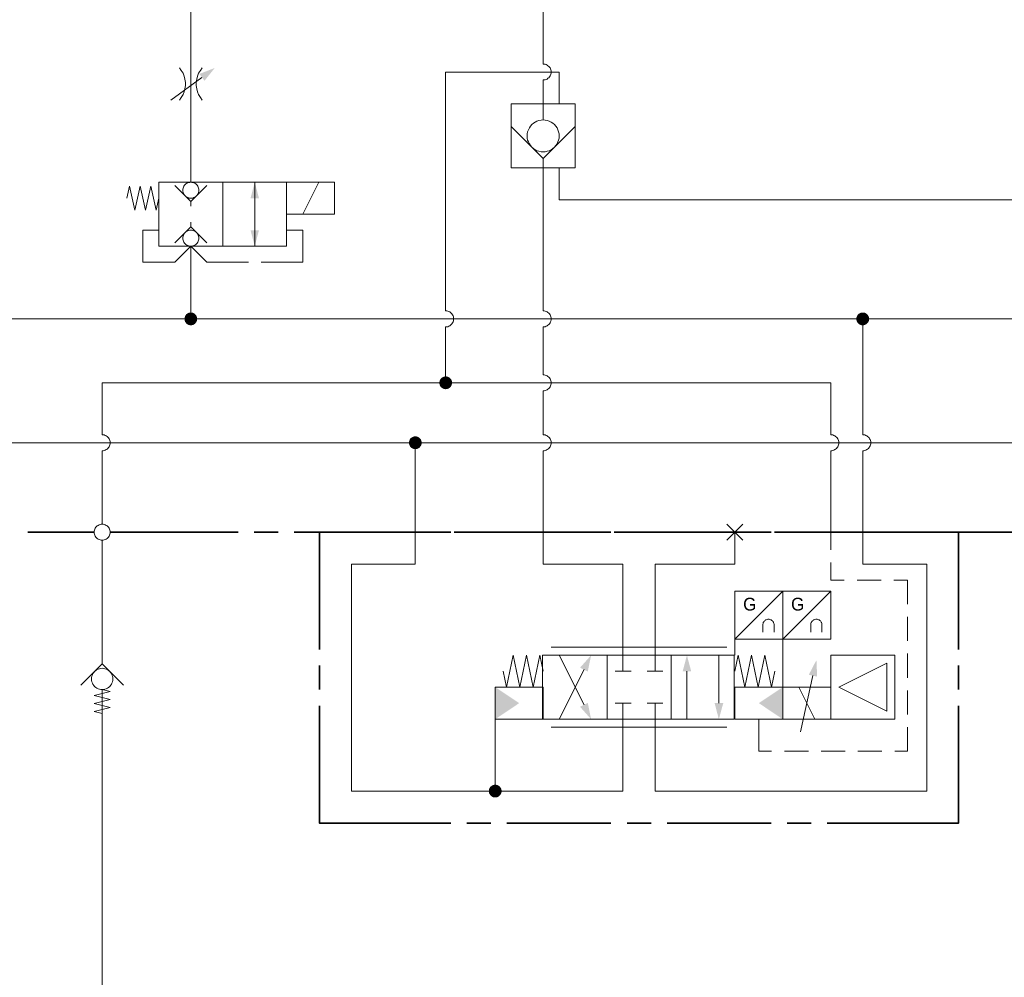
# Model space of a CAD drawing. Header units: millimetres. Extents: x 0 to 203, y 0 to 47.
# Tile 187 of 196: x 169.99 to 174.83, y 29.35 to 34.06. Entities that reach past the tile are written whole.
import ezdxf

# ---------------------------------------------------------------- set-up
doc = ezdxf.new("R2010")
doc.units = ezdxf.units.MM
for name, color, linetype in [('PDF_Geomertry', 7, 'Continuous'), ('PDF_Solid Fills', 7, 'Continuous'), ('PDF_Text', 7, 'Continuous')]:
    doc.layers.add(name, color=color, linetype=linetype)
doc.styles.add('PDF Arial', font='txt')

msp = doc.modelspace()

# ---------------------------------------------------------------- hatches: boundary and pattern name
at = {"layer": 'PDF_Solid Fills', "transparency": 33554559}
for points in [[(170.8338, 32.5868), (170.8027, 32.5868), (170.8032, 32.591)], [(170.8338, 32.5868), (170.8032, 32.591), (170.804, 32.5951)], [(170.8338, 32.5868), (170.804, 32.5951), (170.8054, 32.5985)], [(170.8338, 32.5868), (170.8054, 32.5985), (170.8068, 32.6026)], [(170.8338, 32.5868), (170.8068, 32.6026), (170.8096, 32.6063)], [(170.8338, 32.5868), (170.8096, 32.6063), (170.8115, 32.609)], [(170.8338, 32.5868), (170.8115, 32.609), (170.8152, 32.6118)], [(170.8338, 32.5868), (170.8152, 32.6118), (170.8185, 32.6138)], [(170.8338, 32.5868), (170.8185, 32.6138), (170.8221, 32.616)], [(170.8338, 32.5868), (170.8221, 32.616), (170.8263, 32.6174)], [(170.8338, 32.5868), (170.8263, 32.6174), (170.8304, 32.6179)], [(170.8338, 32.5868), (170.8304, 32.6179), (170.8338, 32.6179)], [(170.8338, 32.5868), (170.8379, 32.6179), (170.8421, 32.6174)], [(170.8338, 32.5868), (170.8338, 32.6179), (170.8379, 32.6179)], [(170.8338, 32.5868), (170.8421, 32.6174), (170.8463, 32.616)], [(170.8338, 32.5868), (170.8463, 32.616), (170.8499, 32.6138)], [(170.8338, 32.5868), (170.8499, 32.6138), (170.8532, 32.6118)], [(170.8338, 32.5868), (170.8532, 32.6118), (170.856, 32.609)], [(170.8338, 32.5868), (170.856, 32.609), (170.8588, 32.6063)], [(170.8338, 32.5868), (170.8588, 32.6063), (170.8615, 32.6026)], [(170.8338, 32.5868), (170.8615, 32.6026), (170.8629, 32.5985)], [(170.8338, 32.5868), (170.8629, 32.5985), (170.8643, 32.5951)], [(170.8338, 32.5868), (170.8643, 32.5951), (170.8652, 32.591)], [(170.8338, 32.5868), (170.8652, 32.591), (170.8657, 32.5868)], [(174.1388, 32.5868), (174.1074, 32.591), (174.1082, 32.5951)], [(174.1388, 32.5868), (174.1074, 32.5868), (174.1074, 32.591)], [(174.1388, 32.5868), (174.1082, 32.5951), (174.1096, 32.5985)], [(174.1388, 32.5868), (174.1096, 32.5985), (174.1115, 32.6026)], [(174.1388, 32.5868), (174.1115, 32.6026), (174.1138, 32.6063)], [(174.1388, 32.5868), (174.1138, 32.6063), (174.1165, 32.609)], [(174.1388, 32.5868), (174.1165, 32.609), (174.1193, 32.6118)], [(174.1388, 32.5868), (174.1193, 32.6118), (174.1227, 32.6138)], [(174.1388, 32.5868), (174.1227, 32.6138), (174.1268, 32.616)], [(174.1388, 32.5868), (174.1268, 32.616), (174.1304, 32.6174)], [(174.1388, 32.5868), (174.1304, 32.6174), (174.1346, 32.6179)], [(174.1388, 32.5868), (174.1346, 32.6179), (174.1388, 32.6179)], [(174.1388, 32.5868), (174.1429, 32.6179), (174.1471, 32.6174)], [(174.1388, 32.5868), (174.1388, 32.6179), (174.1429, 32.6179)], [(174.1388, 32.5868), (174.1471, 32.6174), (174.1504, 32.616)], [(174.1388, 32.5868), (174.1504, 32.616), (174.1546, 32.6138)], [(174.1388, 32.5868), (174.1546, 32.6138), (174.1574, 32.6118)], [(174.1388, 32.5868), (174.1574, 32.6118), (174.161, 32.609)], [(174.1388, 32.5868), (174.161, 32.609), (174.1638, 32.6063)], [(174.1388, 32.5868), (174.1638, 32.6063), (174.1657, 32.6026)], [(174.1388, 32.5868), (174.1657, 32.6026), (174.1679, 32.5985)], [(174.1388, 32.5868), (174.1679, 32.5985), (174.1693, 32.5951)], [(174.1388, 32.5868), (174.1693, 32.5951), (174.1699, 32.591)], [(174.1388, 32.5868), (174.1699, 32.591), (174.1699, 32.5868)], [(170.8338, 32.5868), (170.8032, 32.5826), (170.8027, 32.5868)], [(170.8338, 32.5868), (170.804, 32.5785), (170.8032, 32.5826)], [(170.8338, 32.5868), (170.8054, 32.5749), (170.804, 32.5785)], [(170.8338, 32.5868), (170.8068, 32.5707), (170.8054, 32.5749)], [(170.8338, 32.5868), (170.8096, 32.5679), (170.8068, 32.5707)], [(170.8338, 32.5868), (170.8115, 32.5646), (170.8096, 32.5679)], [(170.8338, 32.5868), (170.8152, 32.5618), (170.8115, 32.5646)], [(170.8338, 32.5868), (170.8185, 32.5596), (170.8152, 32.5618)], [(170.8338, 32.5868), (170.8221, 32.5576), (170.8185, 32.5596)], [(170.8338, 32.5868), (170.8263, 32.5563), (170.8221, 32.5576)], [(170.8338, 32.5868), (170.8304, 32.5554), (170.8263, 32.5563)], [(170.8338, 32.5868), (170.8338, 32.5554), (170.8304, 32.5554)], [(170.8338, 32.5868), (170.8379, 32.5554), (170.8338, 32.5554)], [(170.8338, 32.5868), (170.8421, 32.5563), (170.8379, 32.5554)], [(170.8338, 32.5868), (170.8463, 32.5576), (170.8421, 32.5563)], [(170.8338, 32.5868), (170.8499, 32.5596), (170.8463, 32.5576)], [(170.8338, 32.5868), (170.8532, 32.5618), (170.8499, 32.5596)], [(170.8338, 32.5868), (170.856, 32.5646), (170.8532, 32.5618)], [(170.8338, 32.5868), (170.8588, 32.5679), (170.856, 32.5646)], [(170.8338, 32.5868), (170.8615, 32.5707), (170.8588, 32.5679)], [(170.8338, 32.5868), (170.8629, 32.5749), (170.8615, 32.5707)], [(170.8338, 32.5868), (170.8643, 32.5785), (170.8629, 32.5749)], [(170.8338, 32.5868), (170.8652, 32.5826), (170.8643, 32.5785)], [(170.8338, 32.5868), (170.8657, 32.5868), (170.8652, 32.5826)], [(174.1388, 32.5868), (174.1074, 32.5826), (174.1074, 32.5868)], [(174.1388, 32.5868), (174.1082, 32.5785), (174.1074, 32.5826)], [(174.1388, 32.5868), (174.1096, 32.5749), (174.1082, 32.5785)], [(174.1388, 32.5868), (174.1115, 32.5707), (174.1096, 32.5749)], [(174.1388, 32.5868), (174.1138, 32.5679), (174.1115, 32.5707)], [(174.1388, 32.5868), (174.1165, 32.5646), (174.1138, 32.5679)], [(174.1388, 32.5868), (174.1193, 32.5618), (174.1165, 32.5646)], [(174.1388, 32.5868), (174.1227, 32.5596), (174.1193, 32.5618)], [(174.1388, 32.5868), (174.1268, 32.5576), (174.1227, 32.5596)], [(174.1388, 32.5868), (174.1304, 32.5563), (174.1268, 32.5576)], [(174.1388, 32.5868), (174.1346, 32.5554), (174.1304, 32.5563)], [(174.1388, 32.5868), (174.1388, 32.5554), (174.1346, 32.5554)], [(174.1388, 32.5868), (174.1429, 32.5554), (174.1388, 32.5554)], [(174.1388, 32.5868), (174.1471, 32.5563), (174.1429, 32.5554)], [(174.1388, 32.5868), (174.1504, 32.5576), (174.1471, 32.5563)], [(174.1388, 32.5868), (174.1546, 32.5596), (174.1504, 32.5576)], [(174.1388, 32.5868), (174.1574, 32.5618), (174.1546, 32.5596)], [(174.1388, 32.5868), (174.161, 32.5646), (174.1574, 32.5618)], [(174.1388, 32.5868), (174.1638, 32.5679), (174.161, 32.5646)], [(174.1388, 32.5868), (174.1657, 32.5707), (174.1638, 32.5679)], [(174.1388, 32.5868), (174.1679, 32.5749), (174.1657, 32.5707)], [(174.1388, 32.5868), (174.1693, 32.5785), (174.1679, 32.5749)], [(174.1388, 32.5868), (174.1699, 32.5826), (174.1693, 32.5785)], [(174.1388, 32.5868), (174.1699, 32.5868), (174.1699, 32.5826)], [(172.0874, 32.2721), (172.0685, 32.2971), (172.0721, 32.2999)], [(172.0874, 32.2721), (172.0721, 32.2999), (172.0754, 32.3013)], [(172.0874, 32.2721), (172.0754, 32.3013), (172.0796, 32.3026)], [(172.0874, 32.2721), (172.0796, 32.3026), (172.0832, 32.3035)], [(172.0874, 32.2721), (172.0832, 32.3035), (172.0874, 32.304)], [(172.0874, 32.2721), (172.0874, 32.304), (172.0915, 32.3035)], [(172.0874, 32.2721), (172.0915, 32.3035), (172.0957, 32.3026)], [(172.0874, 32.2721), (172.0957, 32.3026), (172.0999, 32.3013)], [(172.0874, 32.2721), (172.0999, 32.3013), (172.1032, 32.2999)], [(172.0874, 32.2721), (172.1032, 32.2999), (172.1068, 32.2971)], [(172.0874, 32.2721), (172.056, 32.2721), (172.0568, 32.2763)], [(172.0874, 32.2721), (172.0568, 32.2687), (172.056, 32.2721)], [(172.0874, 32.2721), (172.0568, 32.2763), (172.0574, 32.2804)], [(172.0874, 32.2721), (172.0574, 32.2646), (172.0568, 32.2687)], [(172.0874, 32.2721), (172.0574, 32.2804), (172.0588, 32.2846)], [(172.0874, 32.2721), (172.0588, 32.2604), (172.0574, 32.2646)], [(172.0874, 32.2721), (172.0588, 32.2846), (172.0602, 32.2882)], [(172.0874, 32.2721), (172.0602, 32.2568), (172.0588, 32.2604)], [(172.0874, 32.2721), (172.0602, 32.2882), (172.0624, 32.2915)], [(172.0874, 32.2721), (172.0624, 32.2535), (172.0602, 32.2568)], [(172.0874, 32.2721), (172.0624, 32.2915), (172.0652, 32.2943)], [(172.0874, 32.2721), (172.0652, 32.2499), (172.0624, 32.2535)], [(172.0874, 32.2721), (172.0652, 32.2943), (172.0685, 32.2971)], [(172.0874, 32.2721), (172.0685, 32.2479), (172.0652, 32.2499)], [(172.0874, 32.2721), (172.0721, 32.2451), (172.0685, 32.2479)], [(172.0874, 32.2721), (172.0754, 32.2437), (172.0721, 32.2451)], [(172.0874, 32.2721), (172.0796, 32.2424), (172.0754, 32.2437)], [(172.0874, 32.2721), (172.0832, 32.2415), (172.0796, 32.2424)], [(172.0874, 32.2721), (172.0874, 32.241), (172.0832, 32.2415)], [(172.0874, 32.2721), (172.1068, 32.2971), (172.1096, 32.2943)], [(172.0874, 32.2721), (172.1096, 32.2943), (172.1124, 32.2915)], [(172.0874, 32.2721), (172.1124, 32.2915), (172.1152, 32.2882)], [(172.0874, 32.2721), (172.1152, 32.2882), (172.1165, 32.2846)], [(172.0874, 32.2721), (172.1165, 32.2846), (172.1179, 32.2804)], [(172.0874, 32.2721), (172.1179, 32.2804), (172.1185, 32.2763)], [(172.0874, 32.2721), (172.1185, 32.2763), (172.1193, 32.2721)], [(172.0874, 32.2721), (172.0915, 32.2415), (172.0874, 32.241)], [(172.0874, 32.2721), (172.0957, 32.2424), (172.0915, 32.2415)], [(172.0874, 32.2721), (172.0999, 32.2437), (172.0957, 32.2424)], [(172.0874, 32.2721), (172.1032, 32.2451), (172.0999, 32.2437)], [(172.0874, 32.2721), (172.1068, 32.2479), (172.1032, 32.2451)], [(172.0874, 32.2721), (172.1096, 32.2499), (172.1068, 32.2479)], [(172.0874, 32.2721), (172.1124, 32.2535), (172.1096, 32.2499)], [(172.0874, 32.2721), (172.1152, 32.2568), (172.1124, 32.2535)], [(172.0874, 32.2721), (172.1165, 32.2604), (172.1152, 32.2568)], [(172.0874, 32.2721), (172.1179, 32.2646), (172.1165, 32.2604)], [(172.0874, 32.2721), (172.1185, 32.2687), (172.1179, 32.2646)], [(172.0874, 32.2721), (172.1193, 32.2721), (172.1185, 32.2687)], [(171.9379, 31.9776), (171.9263, 32.0068), (171.9304, 32.0082)], [(171.9379, 31.9776), (171.9304, 32.0082), (171.9338, 32.009)], [(171.9379, 31.9776), (171.9338, 32.009), (171.9379, 32.009)], [(171.9379, 31.9776), (171.9421, 32.009), (171.9463, 32.0082)], [(171.9379, 31.9776), (171.9379, 32.009), (171.9421, 32.009)], [(171.9379, 31.9776), (171.9463, 32.0082), (171.9504, 32.0068)], [(171.9379, 31.9776), (171.9068, 31.9776), (171.9074, 31.9818)], [(171.9379, 31.9776), (171.9074, 31.9735), (171.9068, 31.9776)], [(171.9379, 31.9776), (171.9074, 31.9818), (171.9082, 31.986)], [(171.9379, 31.9776), (171.9082, 31.9693), (171.9074, 31.9735)], [(171.9379, 31.9776), (171.9082, 31.986), (171.9096, 31.9896)], [(171.9379, 31.9776), (171.9096, 31.966), (171.9082, 31.9693)], [(171.9379, 31.9776), (171.9096, 31.9896), (171.911, 31.9937)], [(171.9379, 31.9776), (171.911, 31.9618), (171.9096, 31.966)], [(171.9379, 31.9776), (171.911, 31.9937), (171.9129, 31.9971)], [(171.9379, 31.9776), (171.9129, 31.959), (171.911, 31.9618)], [(171.9379, 31.9776), (171.9129, 31.9971), (171.9157, 31.9999)], [(171.9379, 31.9776), (171.9157, 31.9554), (171.9129, 31.959)], [(171.9379, 31.9776), (171.9157, 31.9999), (171.9193, 32.0026)], [(171.9379, 31.9776), (171.9193, 31.9526), (171.9157, 31.9554)], [(171.9379, 31.9776), (171.9193, 32.0026), (171.9227, 32.0049)], [(171.9379, 31.9776), (171.9227, 31.9507), (171.9193, 31.9526)], [(171.9379, 31.9776), (171.9227, 32.0049), (171.9263, 32.0068)], [(171.9379, 31.9776), (171.9263, 31.9485), (171.9227, 31.9507)], [(171.9379, 31.9776), (171.9304, 31.9471), (171.9263, 31.9485)], [(171.9379, 31.9776), (171.9338, 31.9465), (171.9304, 31.9471)], [(171.9379, 31.9776), (171.9379, 31.9465), (171.9338, 31.9465)], [(171.9379, 31.9776), (171.9504, 32.0068), (171.954, 32.0049)], [(171.9379, 31.9776), (171.954, 32.0049), (171.9574, 32.0026)], [(171.9379, 31.9776), (171.9574, 32.0026), (171.9602, 31.9999)], [(171.9379, 31.9776), (171.9602, 31.9999), (171.9629, 31.9971)], [(171.9379, 31.9776), (171.9629, 31.9971), (171.9657, 31.9937)], [(171.9379, 31.9776), (171.9657, 31.9937), (171.9671, 31.9896)], [(171.9379, 31.9776), (171.9671, 31.9896), (171.9685, 31.986)], [(171.9379, 31.9776), (171.9685, 31.986), (171.9693, 31.9818)], [(171.9379, 31.9776), (171.9693, 31.9818), (171.9699, 31.9776)], [(171.9379, 31.9776), (171.9421, 31.9465), (171.9379, 31.9465)], [(171.9379, 31.9776), (171.9463, 31.9471), (171.9421, 31.9465)], [(171.9379, 31.9776), (171.9504, 31.9485), (171.9463, 31.9471)], [(171.9379, 31.9776), (171.954, 31.9507), (171.9504, 31.9485)], [(171.9379, 31.9776), (171.9574, 31.9526), (171.954, 31.9507)], [(171.9379, 31.9776), (171.9602, 31.9554), (171.9574, 31.9526)], [(171.9379, 31.9776), (171.9629, 31.959), (171.9602, 31.9554)], [(171.9379, 31.9776), (171.9657, 31.9618), (171.9629, 31.959)], [(171.9379, 31.9776), (171.9671, 31.966), (171.9657, 31.9618)], [(171.9379, 31.9776), (171.9685, 31.9693), (171.9671, 31.966)], [(171.9379, 31.9776), (171.9693, 31.9735), (171.9685, 31.9693)], [(171.9379, 31.9776), (171.9699, 31.9776), (171.9693, 31.9735)], [(172.331, 30.2646), (172.2999, 30.2687), (172.3004, 30.2729)], [(172.331, 30.2646), (172.2999, 30.2646), (172.2999, 30.2687)], [(172.331, 30.2646), (172.3004, 30.2729), (172.3018, 30.2771)], [(172.331, 30.2646), (172.3018, 30.2771), (172.304, 30.2804)], [(172.331, 30.2646), (172.304, 30.2804), (172.306, 30.284)], [(172.331, 30.2646), (172.306, 30.284), (172.3088, 30.2868)], [(172.331, 30.2646), (172.3088, 30.2868), (172.3124, 30.2896)], [(172.331, 30.2646), (172.3124, 30.2896), (172.3157, 30.2915)], [(172.331, 30.2646), (172.3157, 30.2915), (172.3193, 30.2938)], [(172.331, 30.2646), (172.3193, 30.2938), (172.3227, 30.2951)], [(172.331, 30.2646), (172.3227, 30.2951), (172.3268, 30.2957)], [(172.331, 30.2646), (172.3268, 30.2957), (172.331, 30.2957)], [(172.331, 30.2646), (172.3352, 30.2957), (172.3393, 30.2951)], [(172.331, 30.2646), (172.331, 30.2957), (172.3352, 30.2957)], [(172.331, 30.2646), (172.3393, 30.2951), (172.3435, 30.2938)], [(172.331, 30.2646), (172.3435, 30.2938), (172.3471, 30.2915)], [(172.331, 30.2646), (172.3471, 30.2915), (172.3504, 30.2896)], [(172.331, 30.2646), (172.3504, 30.2896), (172.3532, 30.2868)], [(172.331, 30.2646), (172.3532, 30.2868), (172.356, 30.284)], [(172.331, 30.2646), (172.356, 30.284), (172.3582, 30.2804)], [(172.331, 30.2646), (172.3582, 30.2804), (172.3602, 30.2771)], [(172.331, 30.2646), (172.3602, 30.2771), (172.3615, 30.2729)], [(172.331, 30.2646), (172.3615, 30.2729), (172.3624, 30.2687)], [(172.331, 30.2646), (172.3624, 30.2687), (172.3624, 30.2646)], [(172.331, 30.2646), (172.2999, 30.2604), (172.2999, 30.2646)], [(172.331, 30.2646), (172.3004, 30.2563), (172.2999, 30.2604)], [(172.331, 30.2646), (172.3018, 30.2526), (172.3004, 30.2563)], [(172.331, 30.2646), (172.304, 30.2493), (172.3018, 30.2526)], [(172.331, 30.2646), (172.306, 30.2457), (172.304, 30.2493)], [(172.331, 30.2646), (172.3088, 30.2424), (172.306, 30.2457)], [(172.331, 30.2646), (172.3124, 30.2396), (172.3088, 30.2424)], [(172.331, 30.2646), (172.3157, 30.2374), (172.3124, 30.2396)], [(172.331, 30.2646), (172.3193, 30.2354), (172.3157, 30.2374)], [(172.331, 30.2646), (172.3227, 30.234), (172.3193, 30.2354)], [(172.331, 30.2646), (172.3268, 30.2332), (172.3227, 30.234)], [(172.331, 30.2646), (172.331, 30.2332), (172.3268, 30.2332)], [(172.331, 30.2646), (172.3352, 30.2332), (172.331, 30.2332)], [(172.331, 30.2646), (172.3393, 30.234), (172.3352, 30.2332)], [(172.331, 30.2646), (172.3435, 30.2354), (172.3393, 30.234)], [(172.331, 30.2646), (172.3471, 30.2374), (172.3435, 30.2354)], [(172.331, 30.2646), (172.3504, 30.2396), (172.3471, 30.2374)], [(172.331, 30.2646), (172.3532, 30.2424), (172.3504, 30.2396)], [(172.331, 30.2646), (172.356, 30.2457), (172.3532, 30.2424)], [(172.331, 30.2646), (172.3582, 30.2493), (172.356, 30.2457)], [(172.331, 30.2646), (172.3602, 30.2526), (172.3582, 30.2493)], [(172.331, 30.2646), (172.3615, 30.2563), (172.3602, 30.2526)], [(172.331, 30.2646), (172.3624, 30.2604), (172.3615, 30.2563)], [(172.331, 30.2646), (172.3624, 30.2646), (172.3624, 30.2604)]]:
    msp.add_hatch(color=256, dxfattribs=at).paths.add_polyline_path(points)

# ---------------------------------------------------------------- linework, layer by layer
at = {"layer": 'PDF_Geomertry', "lineweight": 15}
for points in [[(172.5671, 33.8401), (172.5671, 34.2054), (170.8338, 34.2054), (170.8338, 33.8993), (170.8338, 33.5846), (170.8338, 33.259)], [(170.7782, 33.6632), (170.7874, 33.6757), (170.7957, 33.6896), (170.8018, 33.7035), (170.8054, 33.7187), (170.8074, 33.734), (170.8074, 33.7499), (170.8054, 33.7651), (170.8018, 33.7804), (170.7957, 33.7951), (170.7874, 33.8082), (170.7782, 33.8207)], [(170.8902, 33.8207), (170.881, 33.8082), (170.8727, 33.7951), (170.8665, 33.7804), (170.8629, 33.7651), (170.861, 33.7499), (170.861, 33.734), (170.8629, 33.7187), (170.8665, 33.7035), (170.8727, 33.6896), (170.881, 33.6757), (170.8902, 33.6632)], [(172.0874, 32.6263), (172.0874, 33.8007), (172.6457, 33.8007), (172.6457, 33.6437)], [(172.5671, 33.5651), (172.5671, 33.6437), (172.5671, 33.7618), (172.5721, 33.7618), (172.5768, 33.7632), (172.5818, 33.7646), (172.5865, 33.7665), (172.5907, 33.7701), (172.5949, 33.7729), (172.5985, 33.7771), (172.6013, 33.7813), (172.6032, 33.786), (172.6046, 33.791), (172.606, 33.7957), (172.606, 33.8007), (172.606, 33.8063), (172.6046, 33.811), (172.6032, 33.816), (172.6013, 33.8207), (172.5985, 33.8249), (172.5949, 33.8285), (172.5907, 33.8318), (172.5865, 33.8346), (172.5818, 33.8374), (172.5768, 33.8388), (172.5721, 33.8401), (172.5671, 33.8401), (172.5721, 33.8401), (172.5768, 33.8388), (172.5818, 33.8374), (172.5865, 33.8346), (172.5907, 33.8318), (172.5949, 33.8285), (172.5985, 33.8249), (172.6013, 33.8207), (172.6032, 33.816), (172.6046, 33.811), (172.606, 33.8063), (172.606, 33.8007), (172.606, 33.7957), (172.6046, 33.791), (172.6032, 33.786), (172.6013, 33.7813), (172.5985, 33.7771), (172.5949, 33.7729), (172.5907, 33.7701), (172.5865, 33.7665), (172.5818, 33.7646), (172.5768, 33.7632), (172.5721, 33.7618), (172.5671, 33.7618)], [(170.736, 33.6632), (170.8888, 33.7743)], [(172.724, 33.5326), (172.5671, 33.3757), (172.4096, 33.5326)], [(172.5671, 32.6263), (172.5671, 33.329), (172.5671, 33.3757)], [(175.6554, 32.6263), (175.6554, 33.1721), (172.6457, 33.1721), (172.6457, 33.329)], [(170.6768, 33.1799), (170.6638, 33.1215), (170.6379, 33.2388), (170.6115, 33.1215), (170.5852, 33.2388), (170.5588, 33.1215), (170.5332, 33.2388), (170.5199, 33.1799)], [(170.9129, 33.2424), (170.8338, 33.1638), (170.7554, 33.2424)], [(171.1485, 33.259), (171.1485, 33.0229)], [(171.4629, 33.259), (171.3846, 33.1013)], [(171.1485, 32.9443), (171.1485, 33.1799)], [(170.8338, 33.1638), (170.8338, 33.141)], [(170.7554, 32.9604), (170.8338, 33.0396), (170.9129, 32.9604)], [(170.8338, 33.0396), (170.8338, 33.0624)], [(170.6768, 33.0229), (170.5985, 33.0229), (170.5985, 32.866), (170.7554, 32.866), (170.8338, 32.9443), (170.9129, 32.866), (171.1171, 32.866)], [(171.1796, 32.866), (171.3846, 32.866), (171.3846, 33.0229), (171.3054, 33.0229)], [(170.8338, 32.5868), (170.8338, 32.9443)], [(170.3977, 32.0174), (170.3977, 32.2721), (172.0874, 32.2721), (172.0874, 32.5479), (172.0929, 32.5479), (172.0977, 32.5485), (172.1027, 32.5507), (172.1074, 32.5526), (172.1115, 32.5554), (172.1152, 32.559), (172.1185, 32.5632), (172.1213, 32.5674), (172.124, 32.5715), (172.1254, 32.5763), (172.1263, 32.5818), (172.1268, 32.5868), (172.1263, 32.5924), (172.1254, 32.5971), (172.124, 32.6021), (172.1213, 32.6063), (172.1185, 32.611), (172.1152, 32.6146), (172.1115, 32.6179), (172.1074, 32.6207), (172.1027, 32.6229), (172.0977, 32.6249), (172.0929, 32.6257), (172.0874, 32.6263), (172.0929, 32.6257), (172.0977, 32.6249), (172.1027, 32.6229), (172.1074, 32.6207), (172.1115, 32.6179), (172.1152, 32.6146), (172.1185, 32.611), (172.1213, 32.6063), (172.124, 32.6021), (172.1254, 32.5971), (172.1263, 32.5924), (172.1268, 32.5868), (172.1263, 32.5818), (172.1254, 32.5763), (172.124, 32.5715), (172.1213, 32.5674), (172.1185, 32.5632), (172.1152, 32.559), (172.1115, 32.5554), (172.1074, 32.5526), (172.1027, 32.5507), (172.0977, 32.5485), (172.0929, 32.5479), (172.0874, 32.5479)], [(172.5671, 32.3118), (172.5671, 32.5479), (172.5721, 32.5479), (172.5768, 32.5485), (172.5818, 32.5507), (172.5865, 32.5526), (172.5907, 32.5554), (172.5949, 32.559), (172.5985, 32.5632), (172.6013, 32.5674), (172.6032, 32.5715), (172.6046, 32.5763), (172.606, 32.5818), (172.606, 32.5868), (172.606, 32.5924), (172.6046, 32.5971), (172.6032, 32.6021), (172.6013, 32.6063), (172.5985, 32.611), (172.5949, 32.6146), (172.5907, 32.6179), (172.5865, 32.6207), (172.5818, 32.6229), (172.5768, 32.6249), (172.5721, 32.6257), (172.5671, 32.6263), (172.5721, 32.6257), (172.5768, 32.6249), (172.5818, 32.6229), (172.5865, 32.6207), (172.5907, 32.6179), (172.5949, 32.6146), (172.5985, 32.611), (172.6013, 32.6063), (172.6032, 32.6021), (172.6046, 32.5971), (172.606, 32.5924), (172.606, 32.5868), (172.606, 32.5818), (172.6046, 32.5763), (172.6032, 32.5715), (172.6013, 32.5674), (172.5985, 32.5632), (172.5949, 32.559), (172.5907, 32.5554), (172.5865, 32.5526), (172.5818, 32.5507), (172.5768, 32.5485), (172.5721, 32.5479), (172.5671, 32.5479)], [(169.636, 32.0174), (169.636, 32.5868), (170.8338, 32.5868), (174.1388, 32.5868)], [(174.1388, 32.0174), (174.1388, 32.5868), (176.1624, 32.5868), (176.4763, 32.5868), (177.2268, 32.5868)], [(172.5671, 32.0174), (172.5671, 32.2332), (172.5721, 32.2332), (172.5768, 32.2346), (172.5818, 32.236), (172.5865, 32.2382), (172.5907, 32.2415), (172.5949, 32.2443), (172.5985, 32.2485), (172.6013, 32.2526), (172.6032, 32.2576), (172.6046, 32.2624), (172.606, 32.2674), (172.606, 32.2721), (172.606, 32.2776), (172.6046, 32.2826), (172.6032, 32.2874), (172.6013, 32.2924), (172.5985, 32.2965), (172.5949, 32.2999), (172.5907, 32.3035), (172.5865, 32.3063), (172.5818, 32.309), (172.5768, 32.3104), (172.5721, 32.3118), (172.5671, 32.3118), (172.5721, 32.3118), (172.5768, 32.3104), (172.5818, 32.309), (172.5865, 32.3063), (172.5907, 32.3035), (172.5949, 32.2999), (172.5985, 32.2965), (172.6013, 32.2924), (172.6032, 32.2874), (172.6046, 32.2826), (172.606, 32.2776), (172.606, 32.2721), (172.606, 32.2674), (172.6046, 32.2624), (172.6032, 32.2576), (172.6013, 32.2526), (172.5985, 32.2485), (172.5949, 32.2443), (172.5907, 32.2415), (172.5865, 32.2382), (172.5818, 32.236), (172.5768, 32.2346), (172.5721, 32.2332), (172.5671, 32.2332)], [(172.0874, 32.2721), (173.9818, 32.2721), (173.9818, 32.0174), (173.9865, 32.0165), (173.9915, 32.016), (173.9963, 32.0138), (174.0013, 32.0118), (174.0054, 32.009), (174.0096, 32.0054), (174.0124, 32.0021), (174.0157, 31.9971), (174.0179, 31.9929), (174.0193, 31.9882), (174.0207, 31.9832), (174.0207, 31.9776), (174.0207, 31.9729), (174.0193, 31.9674), (174.0179, 31.9624), (174.0157, 31.9582), (174.0124, 31.954), (174.0096, 31.9499), (174.0054, 31.9465), (174.0013, 31.9438), (173.9963, 31.9415), (173.9915, 31.9396), (173.9865, 31.9387), (173.9818, 31.9387), (173.9865, 31.9387), (173.9915, 31.9396), (173.9963, 31.9415), (174.0013, 31.9438), (174.0054, 31.9465), (174.0096, 31.9499), (174.0124, 31.954), (174.0157, 31.9582), (174.0179, 31.9624), (174.0193, 31.9674), (174.0207, 31.9729), (174.0207, 31.9776), (174.0207, 31.9832), (174.0193, 31.9882), (174.0179, 31.9929), (174.0157, 31.9971), (174.0124, 32.0021), (174.0096, 32.0054), (174.0054, 32.009), (174.0013, 32.0118), (173.9963, 32.0138), (173.9915, 32.016), (173.9865, 32.0165), (173.9818, 32.0174)], [(170.3977, 31.5771), (170.3977, 31.9387), (170.4032, 31.9387), (170.4082, 31.9396), (170.4129, 31.9415), (170.4179, 31.9438), (170.4221, 31.9465), (170.4254, 31.9499), (170.429, 31.954), (170.4318, 31.9582), (170.4346, 31.9624), (170.436, 31.9674), (170.4374, 31.9729), (170.4374, 31.9776), (170.4374, 31.9832), (170.436, 31.9882), (170.4346, 31.9929), (170.4318, 31.9971), (170.429, 32.0021), (170.4254, 32.0054), (170.4221, 32.009), (170.4179, 32.0118), (170.4129, 32.0138), (170.4082, 32.016), (170.4032, 32.0165), (170.3977, 32.0174), (170.4032, 32.0165), (170.4082, 32.016), (170.4129, 32.0138), (170.4179, 32.0118), (170.4221, 32.009), (170.4254, 32.0054), (170.429, 32.0021), (170.4318, 31.9971), (170.4346, 31.9929), (170.436, 31.9882), (170.4374, 31.9832), (170.4374, 31.9776), (170.4374, 31.9729), (170.436, 31.9674), (170.4346, 31.9624), (170.4318, 31.9582), (170.429, 31.954), (170.4254, 31.9499), (170.4221, 31.9465), (170.4179, 31.9438), (170.4129, 31.9415), (170.4082, 31.9396), (170.4032, 31.9387), (170.3977, 31.9387)], [(172.9596, 30.854), (172.9596, 30.9326), (172.9596, 31.3804), (172.5671, 31.3804), (172.5671, 31.5374), (172.5671, 31.9387), (172.5721, 31.9387), (172.5768, 31.9396), (172.5818, 31.9415), (172.5865, 31.9438), (172.5907, 31.9465), (172.5949, 31.9499), (172.5985, 31.954), (172.6013, 31.9582), (172.6032, 31.9624), (172.6046, 31.9674), (172.606, 31.9729), (172.606, 31.9776), (172.606, 31.9832), (172.6046, 31.9882), (172.6032, 31.9929), (172.6013, 31.9971), (172.5985, 32.0021), (172.5949, 32.0054), (172.5907, 32.009), (172.5865, 32.0118), (172.5818, 32.0138), (172.5768, 32.016), (172.5721, 32.0165), (172.5671, 32.0174), (172.5721, 32.0165), (172.5768, 32.016), (172.5818, 32.0138), (172.5865, 32.0118), (172.5907, 32.009), (172.5949, 32.0054), (172.5985, 32.0021), (172.6013, 31.9971), (172.6032, 31.9929), (172.6046, 31.9882), (172.606, 31.9832), (172.606, 31.9776), (172.606, 31.9729), (172.6046, 31.9674), (172.6032, 31.9624), (172.6013, 31.9582), (172.5985, 31.954), (172.5949, 31.9499), (172.5907, 31.9465), (172.5865, 31.9438), (172.5818, 31.9415), (172.5768, 31.9396), (172.5721, 31.9387), (172.5671, 31.9387)], [(174.1388, 31.9387), (174.1435, 31.9387), (174.149, 31.9396), (174.154, 31.9415), (174.1582, 31.9438), (174.1624, 31.9465), (174.1665, 31.9499), (174.1699, 31.954), (174.1727, 31.9582), (174.1749, 31.9624), (174.1768, 31.9674), (174.1777, 31.9729), (174.1777, 31.9776), (174.1777, 31.9832), (174.1768, 31.9882), (174.1749, 31.9929), (174.1727, 31.9971), (174.1699, 32.0021), (174.1665, 32.0054), (174.1624, 32.009), (174.1582, 32.0118), (174.154, 32.0138), (174.149, 32.016), (174.1435, 32.0165), (174.1388, 32.0174), (174.1435, 32.0165), (174.149, 32.016), (174.154, 32.0138), (174.1582, 32.0118), (174.1624, 32.009), (174.1665, 32.0054), (174.1699, 32.0021), (174.1727, 31.9971), (174.1749, 31.9929), (174.1768, 31.9882), (174.1777, 31.9832), (174.1777, 31.9776), (174.1777, 31.9729), (174.1768, 31.9674), (174.1749, 31.9624), (174.1727, 31.9582), (174.1699, 31.954), (174.1665, 31.9499), (174.1624, 31.9465), (174.1582, 31.9438), (174.154, 31.9415), (174.149, 31.9396), (174.1435, 31.9387), (174.1388, 31.9387), (174.1388, 31.5374), (174.1388, 31.3804), (174.4532, 31.3804), (174.4532, 30.2646), (173.1171, 30.2646), (173.1171, 30.6179), (173.1171, 30.6971)], [(172.331, 30.4804), (172.331, 30.2646), (171.624, 30.2646), (171.624, 31.3804), (171.9379, 31.3804), (171.9379, 31.5374), (171.9379, 31.9776), (167.4352, 31.9776), (167.4352, 31.5374), (167.4352, 30.5943), (167.4352, 29.6521), (168.4568, 29.6521), (168.4568, 29.809), (168.4568, 29.8874)], [(177.4429, 31.9776), (175.0268, 31.9776), (171.9379, 31.9776)], [(173.9818, 31.9387), (173.9818, 31.5374), (173.9818, 31.4513)], [(173.4707, 31.4985), (173.549, 31.5771)], [(173.549, 31.4985), (173.4707, 31.5771)], [(173.5102, 31.5374), (173.5102, 31.3804), (173.1171, 31.3804), (173.1171, 30.9326), (173.1171, 30.854)], [(170.3977, 30.8901), (170.3977, 30.9207), (170.3977, 31.4985)], [(173.9818, 31.3882), (173.9818, 31.3021), (174.0477, 31.3021)], [(174.111, 31.3021), (174.229, 31.3021)], [(174.2921, 31.3021), (174.3588, 31.3021), (174.3588, 31.1846)], [(173.7457, 31.2471), (173.5102, 31.011), (173.5102, 30.9326)], [(173.9818, 31.2471), (173.7457, 31.011), (173.7457, 30.7757)], [(173.7027, 31.0465), (173.7027, 31.086), (173.7018, 31.0896), (173.7004, 31.0929), (173.699, 31.0957), (173.6971, 31.0993), (173.6943, 31.1021), (173.6915, 31.104), (173.6888, 31.1063), (173.6852, 31.1076), (173.6824, 31.109), (173.6782, 31.1096), (173.6749, 31.1096), (173.6713, 31.1096), (173.6679, 31.109), (173.6643, 31.1076), (173.661, 31.1063), (173.6582, 31.104), (173.6554, 31.1021), (173.6532, 31.0993), (173.6513, 31.0957), (173.649, 31.0929), (173.6485, 31.0896), (173.6477, 31.086), (173.6477, 31.0465)], [(173.9379, 31.0465), (173.9379, 31.086), (173.9374, 31.0896), (173.9365, 31.0929), (173.9346, 31.0957), (173.9324, 31.0993), (173.9304, 31.1021), (173.9277, 31.104), (173.9249, 31.1063), (173.9213, 31.1076), (173.9179, 31.109), (173.9143, 31.1096), (173.911, 31.1096), (173.9074, 31.1096), (173.9032, 31.109), (173.9004, 31.1076), (173.8971, 31.1063), (173.8943, 31.104), (173.8915, 31.1021), (173.8888, 31.0993), (173.8865, 31.0957), (173.8852, 31.0929), (173.8838, 31.0896), (173.8832, 31.086), (173.8832, 31.0465)], [(174.3588, 31.1215), (174.3588, 31.0035)], [(173.4707, 30.9721), (172.606, 30.9721)], [(172.5671, 30.854), (172.5504, 30.9326), (172.5179, 30.7757), (172.4852, 30.9326), (172.4527, 30.7757), (172.4193, 30.9326), (172.3865, 30.7757), (172.3707, 30.854)], [(172.6457, 30.9326), (172.7679, 30.6887)], [(172.881, 30.9326), (172.881, 30.6179)], [(173.1957, 30.9326), (173.1957, 30.6179)], [(173.431, 30.9326), (173.431, 30.6971)], [(173.5102, 30.854), (173.5263, 30.9326), (173.5588, 30.7757), (173.5915, 30.9326), (173.6249, 30.7757), (173.6574, 30.9326), (173.6902, 30.7757), (173.7068, 30.854)], [(174.3588, 30.941), (174.3588, 30.8221)], [(170.2935, 30.7854), (170.3977, 30.8901), (170.5027, 30.7854)], [(172.6457, 30.6179), (172.7679, 30.8624)], [(172.999, 30.854), (172.9207, 30.854)], [(173.156, 30.854), (173.0777, 30.854)], [(173.274, 30.6179), (173.274, 30.854)], [(173.8324, 30.5554), (173.8935, 30.8326)], [(170.3977, 24.2526), (170.3977, 24.4257), (170.3977, 30.7638), (170.4374, 30.754), (170.3588, 30.734), (170.4374, 30.7146), (170.3588, 30.6951), (170.4374, 30.6749), (170.3588, 30.6554), (170.3977, 30.6457)], [(173.9027, 30.6179), (173.824, 30.7757)], [(174.3588, 30.7596), (174.3588, 30.6415)], [(172.331, 30.2646), (172.9596, 30.2646), (172.9596, 30.6179), (172.9596, 30.6971)], [(172.9207, 30.6971), (172.999, 30.6971)], [(173.0777, 30.6971), (173.156, 30.6971)], [(172.331, 30.6179), (172.331, 30.461)], [(173.6902, 30.461), (173.6277, 30.461), (173.6277, 30.6179)], [(172.606, 30.579), (173.4707, 30.579)], [(174.3588, 30.5785), (174.3588, 30.461), (174.2963, 30.461)], [(173.8713, 30.461), (173.7532, 30.461)], [(174.0527, 30.461), (173.9346, 30.461)], [(174.2332, 30.461), (174.1152, 30.461)]]:
    msp.add_lwpolyline(points, dxfattribs=at)
for points in [[(172.4096, 33.329), (172.724, 33.329), (172.724, 33.6437), (172.4096, 33.6437), (172.4096, 33.329)], [(172.6457, 33.4868), (172.6449, 33.4971), (172.6429, 33.5068), (172.6393, 33.5165), (172.6352, 33.5257), (172.629, 33.5346), (172.6227, 33.5424), (172.6152, 33.5493), (172.606, 33.5549), (172.5971, 33.559), (172.5874, 33.5624), (172.5768, 33.5646), (172.5671, 33.5651), (172.5568, 33.5646), (172.5463, 33.5624), (172.5365, 33.559), (172.5277, 33.5549), (172.5193, 33.5493), (172.5115, 33.5424), (172.5046, 33.5346), (172.499, 33.5257), (172.4943, 33.5165), (172.4907, 33.5068), (172.4888, 33.4971), (172.4888, 33.4868), (172.4888, 33.4763), (172.4907, 33.4665), (172.4943, 33.4568), (172.499, 33.4471), (172.5046, 33.4387), (172.5115, 33.4313), (172.5193, 33.4243), (172.5277, 33.4188), (172.5365, 33.4138), (172.5463, 33.411), (172.5568, 33.409), (172.5671, 33.4082), (172.5768, 33.409), (172.5874, 33.411), (172.5971, 33.4138), (172.606, 33.4188), (172.6152, 33.4243), (172.6227, 33.4313), (172.629, 33.4387), (172.6352, 33.4471), (172.6393, 33.4568), (172.6429, 33.4665), (172.6449, 33.4763), (172.6457, 33.4868)], [(170.6768, 32.9443), (170.9915, 32.9443), (170.9915, 33.259), (170.6768, 33.259), (170.6768, 32.9443)], [(170.8735, 33.2193), (170.8735, 33.2243), (170.8721, 33.2299), (170.8707, 33.2346), (170.8679, 33.2388), (170.8652, 33.2437), (170.8615, 33.2471), (170.8582, 33.2507), (170.854, 33.2535), (170.849, 33.2554), (170.8443, 33.2576), (170.8393, 33.2582), (170.8338, 33.259), (170.829, 33.2582), (170.824, 33.2576), (170.8193, 33.2554), (170.8143, 33.2535), (170.8102, 33.2507), (170.806, 33.2471), (170.8032, 33.2437), (170.7999, 33.2388), (170.7977, 33.2346), (170.7963, 33.2299), (170.7949, 33.2243), (170.7949, 33.2193), (170.7949, 33.2146), (170.7963, 33.209), (170.7977, 33.204), (170.7999, 33.1999), (170.8032, 33.1957), (170.806, 33.1915), (170.8102, 33.1882), (170.8143, 33.1854), (170.8193, 33.1832), (170.824, 33.1813), (170.829, 33.1804), (170.8338, 33.1799), (170.8393, 33.1804), (170.8443, 33.1813), (170.849, 33.1832), (170.854, 33.1854), (170.8582, 33.1882), (170.8615, 33.1915), (170.8652, 33.1957), (170.8679, 33.1999), (170.8707, 33.204), (170.8721, 33.209), (170.8735, 33.2146), (170.8735, 33.2193)], [(170.9915, 33.259), (171.3054, 33.259), (171.3054, 32.9443), (170.9915, 32.9443), (170.9915, 33.259)], [(171.5415, 33.259), (171.3054, 33.259), (171.3054, 33.1013), (171.5415, 33.1013), (171.5415, 33.259)], [(170.8735, 32.984), (170.8735, 32.9888), (170.8721, 32.9937), (170.8707, 32.9985), (170.8679, 33.0035), (170.8652, 33.0076), (170.8615, 33.0118), (170.8582, 33.0146), (170.854, 33.0179), (170.849, 33.0201), (170.8443, 33.0215), (170.8393, 33.0229), (170.8338, 33.0229), (170.829, 33.0229), (170.824, 33.0215), (170.8193, 33.0201), (170.8143, 33.0179), (170.8102, 33.0146), (170.806, 33.0118), (170.8032, 33.0076), (170.7999, 33.0035), (170.7977, 32.9985), (170.7963, 32.9937), (170.7949, 32.9888), (170.7949, 32.984), (170.7949, 32.9785), (170.7963, 32.9735), (170.7977, 32.9687), (170.7999, 32.9638), (170.8032, 32.9596), (170.806, 32.9563), (170.8102, 32.9526), (170.8143, 32.9499), (170.8193, 32.9471), (170.824, 32.9457), (170.829, 32.9443), (170.8338, 32.9443), (170.8393, 32.9443), (170.8443, 32.9457), (170.849, 32.9471), (170.854, 32.9499), (170.8582, 32.9526), (170.8615, 32.9563), (170.8652, 32.9596), (170.8679, 32.9638), (170.8707, 32.9687), (170.8721, 32.9735), (170.8735, 32.9785), (170.8735, 32.984)], [(170.4374, 31.5374), (170.4374, 31.5429), (170.436, 31.5479), (170.4346, 31.5526), (170.4318, 31.5576), (170.429, 31.5618), (170.4254, 31.5651), (170.4221, 31.5688), (170.4179, 31.5715), (170.4129, 31.5743), (170.4082, 31.5757), (170.4032, 31.5771), (170.3977, 31.5771), (170.3929, 31.5771), (170.3879, 31.5757), (170.3832, 31.5743), (170.3782, 31.5715), (170.374, 31.5688), (170.3699, 31.5651), (170.3671, 31.5618), (170.3638, 31.5576), (170.3615, 31.5526), (170.3602, 31.5479), (170.3588, 31.5429), (170.3588, 31.5374), (170.3588, 31.5326), (170.3602, 31.5276), (170.3615, 31.5229), (170.3638, 31.5179), (170.3671, 31.5138), (170.3699, 31.5096), (170.374, 31.5068), (170.3782, 31.5035), (170.3832, 31.5013), (170.3879, 31.4999), (170.3929, 31.4985), (170.3977, 31.4985), (170.4032, 31.4985), (170.4082, 31.4999), (170.4129, 31.5013), (170.4179, 31.5035), (170.4221, 31.5068), (170.4254, 31.5096), (170.429, 31.5138), (170.4318, 31.5179), (170.4346, 31.5229), (170.436, 31.5276), (170.4374, 31.5326), (170.4374, 31.5374)], [(173.5102, 31.2471), (173.7457, 31.2471), (173.7457, 31.011), (173.5102, 31.011), (173.5102, 31.2471)], [(173.7457, 31.2471), (173.9818, 31.2471), (173.9818, 31.011), (173.7457, 31.011), (173.7457, 31.2471)], [(172.5629, 30.9326), (173.506, 30.9326), (173.506, 30.6179), (172.5629, 30.6179), (172.5629, 30.9326)], [(174.2957, 30.6179), (173.9818, 30.6179), (173.9818, 30.9326), (174.2957, 30.9326), (174.2957, 30.6179)], [(170.4504, 30.816), (170.4499, 30.8229), (170.4485, 30.8299), (170.4463, 30.836), (170.4435, 30.8424), (170.4393, 30.8479), (170.4352, 30.8535), (170.4296, 30.8576), (170.424, 30.8618), (170.4179, 30.8646), (170.4115, 30.8665), (170.4046, 30.8679), (170.3977, 30.8687), (170.3915, 30.8679), (170.3846, 30.8665), (170.3782, 30.8646), (170.3721, 30.8618), (170.3665, 30.8576), (170.361, 30.8535), (170.3568, 30.8479), (170.3527, 30.8424), (170.3499, 30.836), (170.3477, 30.8299), (170.3463, 30.8229), (170.3457, 30.816), (170.3463, 30.809), (170.3477, 30.8026), (170.3499, 30.7957), (170.3527, 30.7901), (170.3568, 30.784), (170.361, 30.779), (170.3665, 30.7743), (170.3721, 30.7707), (170.3782, 30.7679), (170.3846, 30.7651), (170.3915, 30.7638), (170.3977, 30.7638), (170.4046, 30.7638), (170.4115, 30.7651), (170.4179, 30.7679), (170.424, 30.7707), (170.4296, 30.7743), (170.4352, 30.779), (170.4393, 30.784), (170.4435, 30.7901), (170.4463, 30.7957), (170.4485, 30.8026), (170.4499, 30.809), (170.4504, 30.816)], [(174.2568, 30.6576), (174.2568, 30.8937), (174.0207, 30.7757), (174.2568, 30.6576)], [(172.331, 30.7757), (172.5671, 30.7757), (172.5671, 30.6179), (172.331, 30.6179), (172.331, 30.7757)], [(173.7457, 30.7757), (173.5102, 30.7757), (173.5102, 30.6179), (173.7457, 30.6179), (173.7457, 30.7757)], [(173.7457, 30.6179), (173.9818, 30.6179), (173.9818, 30.7757), (173.7457, 30.7757), (173.7457, 30.6179)]]:
    msp.add_lwpolyline(points, close=True, dxfattribs=at)
at = {"layer": 'PDF_Geomertry', "lineweight": 0}
for points in [[(170.8185, 32.5868), (170.8185, 32.5846), (170.8193, 32.5826), (170.8199, 32.5804), (170.8207, 32.579), (170.8221, 32.5771), (170.8227, 32.5757), (170.8249, 32.5743), (170.8263, 32.5735), (170.8282, 32.5721), (170.8304, 32.5715), (170.8324, 32.5715), (170.8338, 32.5707), (170.836, 32.5715), (170.8379, 32.5715), (170.8402, 32.5721), (170.8421, 32.5735), (170.8435, 32.5743), (170.8449, 32.5757), (170.8463, 32.5771), (170.8477, 32.579), (170.8485, 32.5804), (170.849, 32.5826), (170.8499, 32.5846), (170.8499, 32.5868), (170.8499, 32.5888), (170.849, 32.591), (170.8485, 32.5929), (170.8477, 32.5943), (170.8463, 32.5965), (170.8449, 32.5979), (170.8435, 32.5993), (170.8421, 32.6007), (170.8402, 32.6013), (170.8379, 32.6021), (170.836, 32.6026), (170.8338, 32.6026), (170.8324, 32.6026), (170.8304, 32.6021), (170.8282, 32.6013), (170.8263, 32.6007), (170.8249, 32.5993), (170.8227, 32.5979), (170.8221, 32.5965), (170.8207, 32.5943), (170.8199, 32.5929), (170.8193, 32.591), (170.8185, 32.5888), (170.8185, 32.5868)], [(174.1227, 32.5868), (174.1227, 32.5846), (174.1235, 32.5826), (174.124, 32.5804), (174.1249, 32.579), (174.1263, 32.5771), (174.1277, 32.5757), (174.129, 32.5743), (174.131, 32.5735), (174.1324, 32.5721), (174.1346, 32.5715), (174.1365, 32.5715), (174.1388, 32.5707), (174.1407, 32.5715), (174.1429, 32.5715), (174.1449, 32.5721), (174.1463, 32.5735), (174.1485, 32.5743), (174.1499, 32.5757), (174.1513, 32.5771), (174.1518, 32.579), (174.1532, 32.5804), (174.154, 32.5826), (174.154, 32.5846), (174.1546, 32.5868), (174.154, 32.5888), (174.154, 32.591), (174.1532, 32.5929), (174.1518, 32.5943), (174.1513, 32.5965), (174.1499, 32.5979), (174.1485, 32.5993), (174.1463, 32.6007), (174.1449, 32.6013), (174.1429, 32.6021), (174.1407, 32.6026), (174.1388, 32.6026), (174.1365, 32.6026), (174.1346, 32.6021), (174.1324, 32.6013), (174.131, 32.6007), (174.129, 32.5993), (174.1277, 32.5979), (174.1263, 32.5965), (174.1249, 32.5943), (174.124, 32.5929), (174.1235, 32.591), (174.1227, 32.5888), (174.1227, 32.5868)], [(172.0721, 32.2721), (172.0721, 32.2707), (172.0727, 32.2687), (172.0727, 32.2665), (172.074, 32.2646), (172.0749, 32.2632), (172.0763, 32.261), (172.0782, 32.2604), (172.0796, 32.259), (172.0818, 32.2582), (172.0838, 32.2576), (172.0852, 32.2568), (172.0874, 32.2568), (172.0893, 32.2568), (172.0915, 32.2576), (172.0935, 32.2582), (172.0957, 32.259), (172.0971, 32.2604), (172.0985, 32.261), (172.0999, 32.2632), (172.1013, 32.2646), (172.1018, 32.2665), (172.1027, 32.2687), (172.1032, 32.2707), (172.1032, 32.2721), (172.1032, 32.2743), (172.1027, 32.2763), (172.1018, 32.2785), (172.1013, 32.2804), (172.0999, 32.2818), (172.0985, 32.2832), (172.0971, 32.2846), (172.0957, 32.286), (172.0935, 32.2868), (172.0915, 32.2874), (172.0893, 32.2882), (172.0874, 32.2882), (172.0852, 32.2882), (172.0838, 32.2874), (172.0818, 32.2868), (172.0796, 32.286), (172.0782, 32.2846), (172.0763, 32.2832), (172.0749, 32.2818), (172.074, 32.2804), (172.0727, 32.2785), (172.0727, 32.2763), (172.0721, 32.2743), (172.0721, 32.2721)], [(171.9227, 31.9776), (171.9227, 31.9757), (171.9235, 31.9735), (171.9235, 31.9715), (171.9249, 31.9701), (171.9254, 31.9679), (171.9268, 31.9665), (171.929, 31.9651), (171.9304, 31.9646), (171.9324, 31.9632), (171.9346, 31.9624), (171.936, 31.9624), (171.9379, 31.9618), (171.9402, 31.9624), (171.9421, 31.9624), (171.9443, 31.9632), (171.9463, 31.9646), (171.9477, 31.9651), (171.949, 31.9665), (171.9504, 31.9679), (171.9518, 31.9701), (171.9527, 31.9715), (171.9532, 31.9735), (171.954, 31.9757), (171.954, 31.9776), (171.954, 31.9799), (171.9532, 31.9818), (171.9527, 31.984), (171.9518, 31.9854), (171.9504, 31.9874), (171.949, 31.9888), (171.9477, 31.9901), (171.9463, 31.9915), (171.9443, 31.9924), (171.9421, 31.9929), (171.9402, 31.9937), (171.9379, 31.9937), (171.936, 31.9937), (171.9346, 31.9929), (171.9324, 31.9924), (171.9304, 31.9915), (171.929, 31.9901), (171.9268, 31.9888), (171.9254, 31.9874), (171.9249, 31.9854), (171.9235, 31.984), (171.9235, 31.9818), (171.9227, 31.9799), (171.9227, 31.9776)], [(172.3157, 30.2646), (172.3157, 30.2624), (172.3157, 30.2604), (172.3165, 30.259), (172.3179, 30.2568), (172.3185, 30.2549), (172.3199, 30.2535), (172.3213, 30.2521), (172.3235, 30.2513), (172.3254, 30.2499), (172.3268, 30.2493), (172.329, 30.2493), (172.331, 30.2493), (172.3332, 30.2493), (172.3352, 30.2493), (172.3374, 30.2499), (172.3393, 30.2513), (172.3407, 30.2521), (172.3421, 30.2535), (172.3435, 30.2549), (172.3449, 30.2568), (172.3457, 30.259), (172.3463, 30.2604), (172.3471, 30.2624), (172.3471, 30.2646), (172.3471, 30.2665), (172.3463, 30.2687), (172.3457, 30.2707), (172.3449, 30.2729), (172.3435, 30.2743), (172.3421, 30.2757), (172.3407, 30.2771), (172.3393, 30.2785), (172.3374, 30.279), (172.3352, 30.2799), (172.3332, 30.2804), (172.331, 30.2804), (172.329, 30.2804), (172.3268, 30.2799), (172.3254, 30.279), (172.3235, 30.2785), (172.3213, 30.2771), (172.3199, 30.2757), (172.3185, 30.2743), (172.3179, 30.2729), (172.3165, 30.2707), (172.3157, 30.2687), (172.3157, 30.2665), (172.3157, 30.2646)]]:
    msp.add_lwpolyline(points, close=True, dxfattribs=at)
at = {"layer": 'PDF_Geomertry', "lineweight": 35}
for points in [[(170.0318, 31.5374), (170.3588, 31.5374)], [(170.4374, 31.5374), (171.0665, 31.5374)], [(171.1449, 31.5374), (171.2629, 31.5374)], [(171.3421, 31.5374), (171.8532, 31.5374)], [(172.1129, 31.5374), (171.4665, 31.5374), (171.4665, 30.9604)], [(171.9324, 31.5374), (172.0504, 31.5374)], [(172.129, 31.5374), (172.6407, 31.5374)], [(172.3102, 31.5374), (172.1921, 31.5374)], [(172.9004, 31.5374), (172.3888, 31.5374)], [(172.7199, 31.5374), (172.8379, 31.5374)], [(172.9165, 31.5374), (173.4282, 31.5374)], [(173.0977, 31.5374), (172.9796, 31.5374)], [(173.6879, 31.5374), (173.1763, 31.5374)], [(173.5068, 31.5374), (173.6254, 31.5374)], [(173.704, 31.5374), (174.2157, 31.5374)], [(173.8846, 31.5374), (173.7665, 31.5374)], [(174.6102, 30.9604), (174.6102, 31.5374), (173.9638, 31.5374)], [(174.2943, 31.5374), (174.4124, 31.5374)], [(174.4915, 31.5374), (175.0032, 31.5374)], [(171.4665, 30.8818), (171.4665, 30.7638)], [(174.6102, 30.7638), (174.6102, 30.8818)], [(171.4665, 30.6846), (171.4665, 30.1076), (172.1129, 30.1076)], [(173.9638, 30.1076), (174.6102, 30.1076), (174.6102, 30.6846)], [(172.1921, 30.1076), (172.3102, 30.1076)], [(172.3888, 30.1076), (172.9004, 30.1076)], [(172.9796, 30.1076), (173.0977, 30.1076)], [(173.1763, 30.1076), (173.6879, 30.1076)], [(173.7665, 30.1076), (173.8846, 30.1076)]]:
    msp.add_lwpolyline(points, dxfattribs=at)
at = {"layer": 'PDF_Solid Fills', "transparency": 33554559}
for points in [[(170.8763, 33.7915), (170.9013, 33.7576), (170.8763, 33.7915), (170.9518, 33.8207)], [(171.1277, 33.1799), (171.1693, 33.1799), (171.1277, 33.1799), (171.1485, 33.259)], [(171.1693, 33.0229), (171.1277, 33.0229), (171.1693, 33.0229), (171.1485, 32.9443)], [(172.7485, 30.8715), (172.7865, 30.8526), (172.7485, 30.8715), (172.8027, 30.9326)], [(173.2532, 30.854), (173.2949, 30.854), (173.2532, 30.854), (173.274, 30.9326)], [(173.8735, 30.8368), (173.9143, 30.8276), (173.8735, 30.8368), (173.911, 30.909)], [(172.331, 30.7757), (172.331, 30.6179), (172.331, 30.7757), (172.449, 30.6971)], [(173.7457, 30.7757), (173.7457, 30.6179), (173.7457, 30.7757), (173.6277, 30.6971)], [(172.7865, 30.6979), (172.7485, 30.679), (172.7865, 30.6979), (172.8027, 30.6179)], [(173.4527, 30.6971), (173.4102, 30.6971), (173.4527, 30.6971), (173.431, 30.6179)]]:
    msp.add_solid(points, dxfattribs=at)

# ---------------------------------------------------------------- texts
at = {"layer": 'PDF_Text', "char_height": 0.0628, "attachment_point": 7, "style": 'PDF Arial'}
for insert in [(173.5504, 31.1516), (173.786, 31.1516)]:
    msp.add_mtext('G', dxfattribs=dict(at, insert=insert))

doc.saveas('drawing.dxf')
